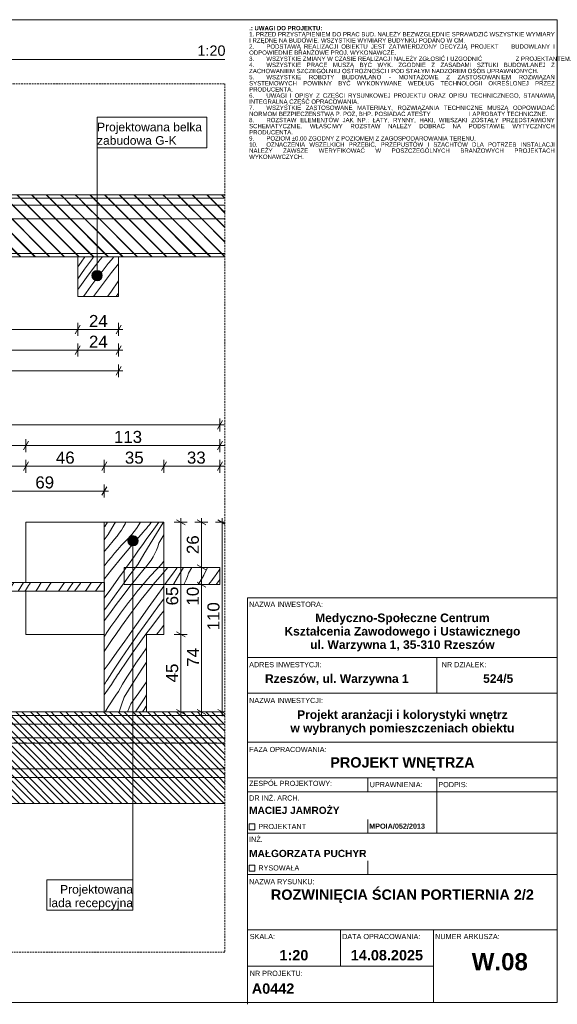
# Model space of a CAD drawing. Extents: x 180 to 5640, y 54 to 2910.
# Tile 3 of 3: x 4079 to 5640, y 54 to 2910. Entities that reach past the tile are written whole.
import ezdxf
from ezdxf.xclip import XClip

# ---------------------------------------------------------------- set-up
doc = ezdxf.new("R2010")
doc.units = 0
doc.header["$MEASUREMENT"] = 0
doc.header["$XCLIPFRAME"] = 0
doc.linetypes.add('Przerywana', pattern=[48, 24, -24])
doc.linetypes.add('Przerywana długa', pattern=[78, 50, -28])
for name, color, linetype in [('320-W Umeblowanie', 7, 'Continuous'), ('399-W Wymiary i opisy', 7, 'Continuous'), ('460-K Stropy', 7, 'Continuous'), ('810-G Ogólne', 7, 'Continuous'), ('820-G Rysunki Obrazki', 7, 'Continuous'), ('824-G Wypełnienia RŚ', 7, 'Continuous'), ('840-G Znaczniki ogólne', 7, 'Continuous')]:
    doc.layers.add(name, color=color, linetype=linetype)
doc.styles.add('STYL_AUTOMATYCZNY_1', font='arial.ttf')
doc.styles.add('STYL_AUTOMATYCZNY_2', font='arial.ttf')
doc.styles.add('STYL_AUTOMATYCZNY_3', font='arial.ttf')
doc.styles.add('STYL_AUTOMATYCZNY_4', font='arial.ttf')
pattern_1 = [(135, (4425.17, 902.203), (21.2132, 21.2132), [])]

# ---------------------------------------------------------------- blocks, each defined once
blk = doc.blocks.new('*X6')
at = {"layer": '320-W Umeblowanie', "color": 94, "linetype": 'Continuous', "lineweight": 0, "ltscale": 0.5}
for p, q in [((4324.9, 1121.1), (4328.9, 1127.2)), ((4347.4, 1112.1), (4357.9, 1127.2)), ((4384.2, 1107.8), (4398, 1127.2)), ((4396.4, 1089.6), (4418.1, 1121)), ((4418.1, 1121), (4422.5, 1127.2)), ((4426, 1100.7), (4445.4, 1127.4)), ((4324.9, 1077.8), (4347.4, 1112.1)), ((4361.4, 1075.7), (4384.2, 1107.8)), ((4375, 1058.1), (4396.4, 1089.6)), ((4406.8, 1073.8), (4426, 1100.7)), ((4444.3, 1083.4), (4447.7, 1088.1)), ((4338.6, 1043.6), (4361.4, 1075.7)), ((4353.9, 1026.2), (4375, 1058.1)), ((4388.1, 1046.6), (4406.8, 1073.8)), ((4416.8, 1043.6), (4430.4, 1063.6)), ((4430.4, 1063.6), (4444.3, 1083.4)), ((4324.9, 1024.4), (4338.6, 1043.6)), ((4369.7, 1019.1), (4388.1, 1046.6)), ((4403.6, 1023.4), (4416.8, 1043.6)), ((4433.6, 1025.9), (4447.7, 1046.2)), ((4333.2, 994.2), (4353.9, 1026.2)), ((4354.5, 995.9), (4357.5, 1000.5)), ((4357.5, 1000.5), (4360.5, 1005.2)), ((4360.5, 1005.2), (4363.6, 1009.8)), ((4363.6, 1009.8), (4366.6, 1014.5)), ((4366.6, 1014.5), (4369.7, 1019.1)), ((4378, 982.5), (4390.6, 1003)), ((4390.6, 1003), (4403.6, 1023.4)), ((4407.4, 985.9), (4433.6, 1025.9)), ((4324.9, 981.3), (4325.6, 982.4)), ((4325.6, 982.4), (4328.1, 986.3)), ((4328.1, 986.3), (4330.6, 990.3)), ((4329.4, 958.2), (4345.5, 981.8)), ((4330.6, 990.3), (4333.2, 994.2)), ((4345.5, 981.8), (4348.5, 986.5)), ((4348.5, 986.5), (4351.5, 991.2)), ((4351.5, 991.2), (4354.5, 995.9)), ((4365.7, 961.7), (4378, 982.5)), ((4382.1, 945.3), (4407.4, 985.9)), ((4424.8, 957.4), (4447.6, 989.5)), ((4324.9, 951.4), (4329.4, 958.2)), ((4350.9, 939.5), (4358.3, 950.6)), ((4358.3, 950.6), (4365.7, 961.7)), ((4382.1, 945.3), (4375.1, 922.8)), ((4402, 925.3), (4424.8, 957.4)), ((4440.1, 940), (4447.7, 951.5)), ((4329.4, 905.9), (4336.5, 917.1)), ((4336.5, 917.1), (4343.6, 928.4)), ((4343.6, 928.4), (4350.9, 939.5)), ((4375.1, 922.8), (4367.8, 902.2)), ((4397.4, 914), (4392.6, 902.7)), ((4402, 925.3), (4397.4, 914)), ((4419.4, 908), (4440.1, 940)), ((4440.7, 909.7), (4443.7, 914.3)), ((4443.7, 914.3), (4446.8, 919)), ((4446.8, 919), (4447.7, 920.4)), ((4327.1, 902.2), (4329.4, 905.9)), ((4392.6, 902.7), (4392.3, 902.2)), ((4415.7, 902.2), (4416.8, 904.1)), ((4416.8, 904.1), (4419.4, 908)), ((4435.9, 902.2), (4437.7, 905)), ((4437.7, 905), (4440.7, 909.7))]:
    blk.add_line(p, q, dxfattribs=at)
blk = doc.blocks.new('*X7')
at = {"layer": '320-W Umeblowanie', "color": 94, "linetype": 'Continuous', "lineweight": 0, "ltscale": 0.5}
for p, q in [((4324.9, 1439), (4325.9, 1440.4)), ((4325.9, 1440.4), (4334.4, 1452.2)), ((4336, 1416.5), (4353.8, 1446.5)), ((4353.8, 1446.5), (4357.3, 1452.2)), ((4368.3, 1420.3), (4374.4, 1429.1)), ((4374.4, 1429.1), (4380, 1438.3)), ((4380, 1438.3), (4385.1, 1447.7)), ((4385.1, 1447.7), (4387.2, 1452.2)), ((4404.3, 1416.8), (4417.9, 1434.3)), ((4417.9, 1434.3), (4430.3, 1452.7)), ((4437.8, 1424.1), (4442.4, 1429.2)), ((4442.4, 1429.2), (4446.9, 1434.4)), ((4446.9, 1434.4), (4451.3, 1439.7)), ((4451.3, 1439.7), (4455.7, 1445)), ((4455.7, 1445), (4460, 1450.3)), ((4460, 1450.3), (4461.4, 1452.2)), ((4460.9, 1422.1), (4473.2, 1439)), ((4473.2, 1439), (4482.8, 1452.2)), ((4476.5, 1419.8), (4495, 1449.4)), ((4495, 1449.4), (4496.8, 1452.2)), ((4324.9, 1401.9), (4336, 1416.5)), ((4333.7, 1378.3), (4354.6, 1403.8)), ((4354.6, 1403.8), (4361.7, 1411.9)), ((4361.7, 1411.9), (4368.3, 1420.3)), ((4373.8, 1384.6), (4389.6, 1400.2)), ((4389.6, 1400.2), (4404.3, 1416.8)), ((4406.2, 1388.2), (4437.8, 1424.1)), ((4436.5, 1388.2), (4448.7, 1405.1)), ((4448.7, 1405.1), (4460.9, 1422.1)), ((4458.1, 1390.1), (4476.5, 1419.8)), ((4483.3, 1391.3), (4497.4, 1416.2)), ((4324.9, 1367.3), (4333.7, 1378.3)), ((4354.9, 1362.6), (4364.3, 1373.7)), ((4364.3, 1373.7), (4373.8, 1384.6)), ((4375.4, 1351.6), (4406.2, 1388.2)), ((4412.1, 1354.2), (4424.3, 1371.2)), ((4424.3, 1371.2), (4436.5, 1388.2)), ((4440, 1360.3), (4458.1, 1390.1)), ((4471.3, 1361.5), (4475.9, 1371.2)), ((4475.9, 1371.2), (4479.9, 1381.2)), ((4479.9, 1381.2), (4483.3, 1391.3)), ((4336.3, 1340.3), (4345.5, 1351.5)), ((4345.5, 1351.5), (4354.9, 1362.6)), ((4345.5, 1314.3), (4375.4, 1351.6)), ((4389.3, 1322.2), (4412.1, 1354.2)), ((4422.2, 1330.3), (4440, 1360.3)), ((4454.5, 1334.1), (4460.6, 1342.9)), ((4460.6, 1342.9), (4466.2, 1352.1)), ((4466.2, 1352.1), (4471.3, 1361.5)), ((4324.9, 1326.2), (4327.2, 1329)), ((4324.9, 1287.4), (4345.5, 1314.3)), ((4327.2, 1329), (4336.3, 1340.3)), ((4388.7, 1321.4), (4389.3, 1322.2)), ((4415.4, 1321.4), (4422.2, 1330.3)), ((4444.1, 1321.4), (4447.9, 1325.7)), ((4447.9, 1325.7), (4454.5, 1334.1)), ((4482.3, 1321.4), (4490.5, 1330.6)), ((4490.5, 1330.6), (4497.7, 1339.8)), ((4343.6, 1258.1), (4366.4, 1290.1)), ((4366.4, 1290.1), (4382.1, 1312.2)), ((4324.9, 1231.9), (4343.6, 1258.1)), ((4354, 1238.3), (4376.4, 1269.2)), ((4376.4, 1269.2), (4382.1, 1276.9)), ((4379.1, 1240), (4399.3, 1266.2)), ((4399.3, 1266.2), (4403.4, 1271.4)), ((4422.5, 1254.1), (4431.7, 1265.3)), ((4431.7, 1265.3), (4436.8, 1271.4)), ((4431.7, 1228.1), (4461.6, 1265.4)), ((4461.6, 1265.4), (4466.6, 1271.4)), ((4475.5, 1236), (4497.7, 1267)), ((4331.9, 1207.2), (4354, 1238.3)), ((4359.2, 1213.6), (4379.1, 1240)), ((4395.4, 1220), (4404.4, 1231.5)), ((4402.7, 1190.1), (4431.7, 1228.1)), ((4404.4, 1231.5), (4413.4, 1242.8)), ((4413.4, 1242.8), (4422.5, 1254.1)), ((4452.6, 1203.9), (4475.5, 1236)), ((4485.3, 1213.6), (4497.7, 1229.9)), ((4324.9, 1197.1), (4331.9, 1207.2)), ((4339.7, 1186.9), (4359.2, 1213.6)), ((4372.2, 1189.2), (4386.6, 1208.5)), ((4386.6, 1208.5), (4395.4, 1220)), ((4429.8, 1171.9), (4452.6, 1203.9)), ((4462.6, 1183), (4485.3, 1213.6)), ((4324.9, 1166.1), (4339.7, 1186.9)), ((4358, 1169.6), (4372.2, 1189.2)), ((4374.6, 1151.4), (4402.7, 1190.1)), ((4407, 1139.8), (4429.8, 1171.9)), ((4440.2, 1152.1), (4462.6, 1183)), ((4465.3, 1153.8), (4485.5, 1180)), ((4485.5, 1180), (4497.7, 1195.2)), ((4330.6, 1129.8), (4344.2, 1149.8)), ((4344.2, 1149.8), (4358, 1169.6)), ((4357.9, 1127.2), (4374.6, 1151.4)), ((4422.5, 1127.2), (4440.2, 1152.1)), ((4445.4, 1127.4), (4465.3, 1153.8)), ((4481.7, 1133.8), (4490.6, 1145.3)), ((4490.6, 1145.3), (4497.7, 1154.2)), ((4328.9, 1127.2), (4330.6, 1129.8)), ((4398, 1127.2), (4407, 1139.8)), ((4476.6, 1127.2), (4481.7, 1133.8))]:
    blk.add_line(p, q, dxfattribs=at)
blk = doc.blocks.new('*X8')
at = {"layer": '320-W Umeblowanie', "color": 94, "linetype": 'Continuous', "lineweight": 0, "ltscale": 0.5}
for p, q in [((4247.7, 2192.8), (4257.4, 2206.4)), ((4257.4, 2206.4), (4268.6, 2222.1)), ((4267.8, 2186.6), (4290.2, 2217.5)), ((4290.2, 2217.5), (4293.6, 2222.1)), ((4292.9, 2188.4), (4313.1, 2214.5)), ((4313.1, 2214.5), (4319.2, 2222.1)), ((4327.2, 2191.2), (4336.3, 2202.4)), ((4336.3, 2202.4), (4345.5, 2213.6)), ((4345.5, 2213.6), (4352.6, 2222.1)), ((4345.5, 2176.4), (4366.2, 2202.2)), ((4247.7, 2158.3), (4267.8, 2186.6)), ((4273, 2161.9), (4292.9, 2188.4)), ((4309.2, 2168.3), (4318.2, 2179.8)), ((4316.5, 2138.4), (4345.5, 2176.4)), ((4318.2, 2179.8), (4327.2, 2191.2)), ((4253.5, 2135.3), (4273, 2161.9)), ((4286, 2137.5), (4300.4, 2156.8)), ((4300.4, 2156.8), (4309.2, 2168.3)), ((4343.6, 2120.2), (4366.4, 2152.2)), ((4247.7, 2127), (4253.5, 2135.3)), ((4264.3, 2107.1), (4271.8, 2117.9)), ((4271.8, 2117.9), (4286, 2137.5)), ((4293.7, 2107.1), (4316.5, 2138.4)), ((4334.3, 2107.1), (4343.6, 2120.2)), ((4358.8, 2107.1), (4366.2, 2117.2))]:
    blk.add_line(p, q, dxfattribs=at)
blk = doc.blocks.new('*X9')
at = {"layer": '320-W Umeblowanie', "color": 94, "linetype": 'Continuous', "lineweight": 0, "ltscale": 0.5}
for p, q in [((4382.1, 1312.2), (4388.7, 1321.4)), ((4399.1, 1299.9), (4415.4, 1321.4)), ((4419.9, 1292), (4440.8, 1317.6)), ((4440.8, 1317.6), (4444.1, 1321.4)), ((4460, 1298.4), (4475.8, 1314)), ((4475.8, 1314), (4482.3, 1321.4)), ((4492.4, 1302), (4509.4, 1321.4)), ((4522.7, 1302), (4534.9, 1318.9)), ((4534.9, 1318.9), (4536.7, 1321.4)), ((4544.3, 1303.9), (4555.1, 1321.4)), ((4569.5, 1305.1), (4578.7, 1321.4)), ((4614, 1299.4), (4623.9, 1319.2)), ((4623.9, 1319.2), (4624.8, 1321.4)), ((4660.3, 1316.7), (4658.3, 1313.6)), ((4382.1, 1276.9), (4399.1, 1299.9)), ((4403.4, 1271.4), (4419.9, 1292)), ((4441.1, 1276.4), (4450.5, 1287.5)), ((4450.5, 1287.5), (4460, 1298.4)), ((4466.6, 1271.4), (4492.4, 1302)), ((4510.5, 1285), (4522.7, 1302)), ((4526.2, 1274.1), (4544.3, 1303.9)), ((4562.1, 1285), (4566.1, 1295)), ((4566.1, 1295), (4569.5, 1305.1)), ((4602.8, 1280.3), (4614, 1299.4)), ((4636.6, 1283.3), (4640.8, 1288.8)), ((4640.8, 1288.8), (4644.9, 1294.3)), ((4658.3, 1313.6), (4644.9, 1294.3)), ((4657.9, 1283.5), (4660.3, 1286.7)), ((4436.8, 1271.4), (4441.1, 1276.4)), ((4500.8, 1271.4), (4510.5, 1285)), ((4524.6, 1271.4), (4526.2, 1274.1)), ((4555.4, 1271.4), (4557.5, 1275.3)), ((4557.5, 1275.3), (4562.1, 1285)), ((4596.7, 1271.4), (4602.8, 1280.3)), ((4627.1, 1271.4), (4628.1, 1272.6)), ((4628.1, 1272.6), (4632.4, 1277.9)), ((4632.4, 1277.9), (4636.6, 1283.3)), ((4649.1, 1271.4), (4657.9, 1283.5))]:
    blk.add_line(p, q, dxfattribs=at)
blk = doc.blocks.new('*X10')
at = {"layer": '320-W Umeblowanie', "color": 94, "linetype": 'Continuous', "lineweight": 0, "ltscale": 0.5}
for p, q in [((3985.5, 1252.2), (3991.6, 1262)), ((3991.6, 1262), (3998.8, 1273.2)), ((3998.8, 1273.2), (4001.4, 1277.2)), ((4030.3, 1267.7), (4024.8, 1252.2)), ((4033.2, 1277.2), (4030.3, 1267.7)), ((4052.5, 1258.8), (4049.7, 1252.2)), ((4057.2, 1270.2), (4052.5, 1258.8)), ((4057.2, 1270.2), (4062.2, 1277.2)), ((4074.5, 1252.9), (4090.3, 1277.2)), ((4095.9, 1254.5), (4098.9, 1259.2)), ((4098.9, 1259.2), (4101.9, 1263.8)), ((4101.9, 1263.8), (4104.9, 1268.5)), ((4104.9, 1268.5), (4108, 1273.1)), ((4108, 1273.1), (4110.7, 1277.2)), ((4126.2, 1252.2), (4132, 1261.7)), ((4132, 1261.7), (4141.9, 1277.2)), ((4153.8, 1252.2), (4170.2, 1277.2)), ((4191.9, 1252.2), (4209.6, 1277.2)), ((4217.3, 1252.2), (4224, 1262.1)), ((4224, 1262.1), (4234.5, 1277.2)), ((4238.7, 1252.2), (4253.5, 1273.2)), ((4253.5, 1273.2), (4256.5, 1277.2)), ((4271.8, 1255.8), (4286, 1275.4)), ((4286, 1275.4), (4287.4, 1277.2)), ((4299, 1252.2), (4316.5, 1276.3)), ((4316.5, 1276.3), (4317.2, 1277.2)), ((4074.1, 1252.2), (4074.5, 1252.9)), ((4094.4, 1252.2), (4095.9, 1254.5)), ((4269.3, 1252.2), (4271.8, 1255.8))]:
    blk.add_line(p, q, dxfattribs=at)
blk = doc.blocks.new('Rysunek_2_2', base_point=(4425.2, 902.2))
at = {"layer": '460-K Stropy', "linetype": 'Continuous', "lineweight": 13}
h = blk.add_hatch(dxfattribs=at)
h.set_pattern_fill('Ściany_istniejące_0002', color=8, style=0, pattern_type=2)
h.set_pattern_definition(pattern_1)
h.paths.add_polyline_path([(2437.7, 2402.2), (2437.7, 2392.2), (4675.2, 2392.2), (4675.2, 2402.2)])
h = blk.add_hatch(dxfattribs=at)
h.set_pattern_fill('Ściany_istniejące_0002', color=8, style=0, pattern_type=2)
h.set_pattern_definition(pattern_1)
h.paths.add_polyline_path([(2437.7, 2392.2), (2437.7, 2372.2), (4675.2, 2372.2), (4675.2, 2392.2)])
h = blk.add_hatch(dxfattribs=at)
h.set_pattern_fill('Ściany_istniejące_0002', color=8, style=0, pattern_type=2)
h.set_pattern_definition(pattern_1)
h.paths.add_polyline_path([(2437.7, 2372.2), (4675.2, 2372.1)])
h = blk.add_hatch(dxfattribs=at)
h.set_pattern_fill('Ściany_istniejące_0002', color=8, style=0, pattern_type=2)
h.set_pattern_definition(pattern_1)
h.paths.add_polyline_path([(2437.7, 2372.1), (2437.7, 2332.1), (4675.2, 2332.1), (4675.2, 2372.1)])
h = blk.add_hatch(dxfattribs=at)
h.set_pattern_fill('Ściany_istniejące_0002', color=8, style=0, pattern_type=2)
h.set_pattern_definition(pattern_1)
h.paths.add_polyline_path([(2290.4, 2332.1), (2290.4, 2232.1), (2437.7, 2232.1), (4675.2, 2232.1), (4675.2, 2332.1), (2437.7, 2332.1)])
h = blk.add_hatch(dxfattribs=at)
h.set_pattern_fill('Ściany_istniejące_0002', color=8, style=0, pattern_type=2)
h.set_pattern_definition(pattern_1)
h.paths.add_polyline_path([(2437.7, 2232.1), (2437.7, 2222.1), (4675.2, 2222.1), (4675.2, 2232.1)])
h = blk.add_hatch(dxfattribs=at)
h.set_pattern_fill('Ściany_istniejące_0002', color=8, style=0, pattern_type=2)
h.set_pattern_definition(pattern_1)
h.paths.add_polyline_path([(2437.7, 902.2), (2437.7, 892.2), (4675.2, 892.2), (4675.2, 902.2)])
h = blk.add_hatch(dxfattribs=at)
h.set_pattern_fill('Ściany_istniejące_0002', color=8, style=0, pattern_type=2)
h.set_pattern_definition(pattern_1)
h.paths.add_polyline_path([(2437.7, 892.2), (2437.7, 867.2), (4675.2, 867.2), (4675.2, 892.2)])
h = blk.add_hatch(dxfattribs=at)
h.set_pattern_fill('Ściany_istniejące_0002', color=8, style=0, pattern_type=2)
h.set_pattern_definition(pattern_1)
h.paths.add_polyline_path([(2437.7, 867.2), (2437.7, 827.2), (4675.2, 827.2), (4675.2, 867.2)])
h = blk.add_hatch(dxfattribs=at)
h.set_pattern_fill('Ściany_istniejące_0002', color=8, style=0, pattern_type=2)
h.set_pattern_definition(pattern_1)
h.paths.add_polyline_path([(2290.4, 737), (4675.2, 737), (4675.2, 812), (2437.7, 812), (2290.4, 812)])
h = blk.add_hatch(dxfattribs=at)
h.set_pattern_fill('Ściany_istniejące_0002', color=8, style=0, pattern_type=2)
h.set_pattern_definition(pattern_1)
h.paths.add_polyline_path([(2437.7, 827.2), (2437.7, 812.2), (4675.2, 812.2), (4675.2, 827.2)])
h = blk.add_hatch(dxfattribs=at)
h.set_pattern_fill('Ściany_istniejące_0002', color=8, style=0, pattern_type=2)
h.set_pattern_definition(pattern_1)
h.paths.add_polyline_path([(2437.7, 812.2), (2437.7, 812), (4675.2, 812), (4675.2, 812.2)])
h = blk.add_hatch(dxfattribs=at)
h.set_pattern_fill('Ściany_istniejące_0002', color=8, style=0, pattern_type=2)
h.set_pattern_definition(pattern_1)
h.paths.add_polyline_path([(2290.4, 712), (4675.2, 712), (4675.2, 737), (2290.4, 737)])
h = blk.add_hatch(dxfattribs=at)
h.set_pattern_fill('Ściany_istniejące_0002', color=8, style=0, pattern_type=2)
h.set_pattern_definition(pattern_1)
h.paths.add_polyline_path([(2290.4, 637), (4675.2, 637), (4675.2, 712), (2290.4, 712)])
at = {"layer": '820-G Rysunki Obrazki', "linetype": 'Continuous', "lineweight": 13}
for points in [[(4288.7, 2167.8), (4289.9, 2162.1), (4293.1, 2157.2), (4298, 2154), (4303.7, 2152.8), (4309.5, 2154), (4314.3, 2157.2), (4317.6, 2162.1), (4318.7, 2167.8), (4317.6, 2173.6), (4314.3, 2178.4), (4309.5, 2181.7), (4303.7, 2182.8), (4298, 2181.7), (4293.1, 2178.4), (4289.9, 2173.6)], [(4393.1, 1398.7), (4394.3, 1393), (4397.5, 1388.1), (4402.4, 1384.9), (4408.1, 1383.7), (4413.9, 1384.9), (4418.7, 1388.1), (4422, 1393), (4423.1, 1398.7), (4422, 1404.5), (4418.7, 1409.3), (4413.9, 1412.6), (4408.1, 1413.7), (4402.4, 1412.6), (4397.5, 1409.3), (4394.3, 1404.5)]]:
    blk.add_hatch(color=154, dxfattribs=at).paths.add_polyline_path(points)
at = {"layer": '824-G Wypełnienia RŚ', "linetype": 'Continuous', "lineweight": 13}
h = blk.add_hatch(dxfattribs=at)
h.set_pattern_fill('_Poza_zakresem_opracowan_3D', color=8, style=0, pattern_type=2)
h.set_pattern_definition([(135, (2465.202, 2354.084), (21.2132, 21.2132), [])])
h.paths.add_polyline_path([(4675.2, 2402.2), (2290.4, 2402.2), (2290.4, 2037.2), (2442.7, 2037.2), (2442.7, 2221.5), (4675.2, 2222.2)])
h = blk.add_hatch(dxfattribs=at)
h.set_pattern_fill('_Poza_zakresem_opracowan_3D', color=8, style=0, pattern_type=2)
h.set_pattern_definition([(135, (2546.702, 768.934), (21.2132, 21.2132), [])])
h.paths.add_polyline_path([(2290.4, 636.2), (4675.2, 637), (4675.2, 902.2), (2442.7, 902.2), (2442.7, 1462.2), (2290.4, 1462.2)])
at = {"layer": '320-W Umeblowanie', "color": 94, "linetype": 'Continuous', "lineweight": 0, "ltscale": 0.5}
for p, q in [((4247.7, 2222.1), (4247.7, 2107.1)), ((4366.2, 2222.1), (4247.7, 2222.1)), ((4366.2, 2222.1), (4366.2, 2107.1)), ((4366.2, 2107.1), (4247.7, 2107.1)), ((4097, 1277.2), (4097, 1452.2)), ((4097, 1452.2), (4324.9, 1452.2)), ((4324.9, 1452.2), (4324.9, 1127.2)), ((4497.7, 1452.2), (4324.9, 1452.2)), ((4497.7, 1452.2), (4497.7, 1127.2)), ((4382.1, 1321.4), (4382.1, 1271.4)), ((4660.3, 1321.4), (4382.1, 1321.4)), ((4660.3, 1321.4), (4660.3, 1271.4)), ((4325.1, 1277.2), (3977.6, 1277.2)), ((4325.1, 1277.2), (4325.1, 1252.2)), ((4660.3, 1271.4), (4382.1, 1271.4)), ((4325.1, 1252.2), (3977.6, 1252.2)), ((4097, 1127.2), (4097, 1252.2)), ((4097, 1127.2), (4324.9, 1127.2)), ((4324.9, 1127.2), (4324.9, 902.2)), ((4447.7, 1127.2), (4447.7, 902.2)), ((4497.7, 1127.2), (4447.7, 1127.2)), ((4447.7, 902.2), (4324.9, 902.2))]:
    blk.add_line(p, q, dxfattribs=at)
at = {"layer": '399-W Wymiary i opisy', "color": 154, "linetype": 'Continuous', "lineweight": 13, "ltscale": 0.5}
for p, q in [((4247.7, 1992.9), (4247.7, 2030.4)), ((4366.2, 1992.9), (4366.2, 2030.4)), ((3593.5, 2011.6), (4247.7, 2011.6)), ((4254.9, 2024.1), (4240.5, 1999.1)), ((4247.7, 2011.6), (4366.2, 2011.6)), ((4359, 1999.1), (4373.4, 2024.1)), ((4366.2, 2011.6), (4378.4, 2011.6)), ((2442.7, 1951.6), (4247.7, 1951.6)), ((4254.9, 1964.1), (4240.5, 1939.1)), ((4247.7, 1932.9), (4247.7, 1970.4)), ((4247.7, 1951.6), (4366.2, 1951.6)), ((4359, 1939.1), (4373.4, 1964.1)), ((4366.2, 1932.9), (4366.2, 1970.4)), ((4366.2, 1951.6), (4378.4, 1951.6)), ((2442.7, 1891.6), (4366.2, 1891.6)), ((4359, 1879.1), (4373.4, 1904.1)), ((4366.2, 1872.9), (4366.2, 1910.4)), ((4366.2, 1891.6), (4378.4, 1891.6)), ((4653.1, 1722.4), (4667.5, 1747.4)), ((4660.3, 1716.1), (4660.3, 1753.6)), ((2442.7, 1734.9), (4660.3, 1734.9)), ((4660.3, 1734.9), (4672.5, 1734.9)), ((4104.3, 1687.4), (4089.8, 1662.4)), ((4097, 1656.1), (4097, 1693.6)), ((4653.1, 1662.4), (4667.5, 1687.4)), ((4660.3, 1656.1), (4660.3, 1693.6)), ((2442.7, 1674.9), (4097, 1674.9)), ((4097, 1674.9), (4660.3, 1674.9)), ((4660.3, 1674.9), (4672.5, 1674.9)), ((4097, 1596.1), (4097, 1633.6)), ((4324.9, 1596.1), (4324.9, 1633.6)), ((4497.7, 1596.1), (4497.7, 1633.6)), ((4660.3, 1596.1), (4660.3, 1633.6)), ((3977.6, 1614.9), (4097, 1614.9)), ((4104.3, 1627.4), (4089.8, 1602.4)), ((4097, 1614.9), (4324.9, 1614.9)), ((4332.1, 1627.4), (4317.7, 1602.4)), ((4324.9, 1614.9), (4497.7, 1614.9)), ((4504.9, 1627.4), (4490.5, 1602.4)), ((4497.7, 1614.9), (4660.3, 1614.9)), ((4653.1, 1602.4), (4667.5, 1627.4)), ((4660.3, 1614.9), (4672.5, 1614.9)), ((3977.6, 1543), (4324.9, 1543)), ((4317.7, 1530.5), (4332.1, 1555.5)), ((4324.9, 1524.3), (4324.9, 1561.8)), ((4324.9, 1543), (4337.1, 1543)), ((4559.2, 1445), (4534.2, 1459.4)), ((4546.7, 1452.2), (4546.7, 1464.4)), ((4619.2, 1445), (4594.2, 1459.4)), ((4606.7, 1452.2), (4606.7, 1464.4)), ((4675.2, 1447.3), (4654.2, 1459.4)), ((4666.7, 1452.2), (4666.7, 1464.4)), ((4565.4, 1452.2), (4527.9, 1452.2)), ((4546.7, 1127.2), (4546.7, 1452.2)), ((4625.4, 1452.2), (4587.9, 1452.2)), ((4606.7, 1321.4), (4606.7, 1452.2)), ((4675.2, 1452.2), (4647.9, 1452.2)), ((4666.7, 902.2), (4666.7, 1452.2)), ((4625.4, 1321.4), (4587.9, 1321.4)), ((4594.2, 1328.6), (4619.2, 1314.2)), ((4606.7, 1271.4), (4606.7, 1321.4)), ((4625.4, 1271.4), (4587.9, 1271.4)), ((4594.2, 1278.6), (4619.2, 1264.2)), ((4606.7, 902.2), (4606.7, 1271.4)), ((4565.4, 1127.2), (4527.9, 1127.2)), ((4534.2, 1134.4), (4559.2, 1120)), ((4546.7, 902.2), (4546.7, 1127.2)), ((4565.4, 902.2), (4527.9, 902.2)), ((4534.2, 909.4), (4559.2, 895)), ((4546.7, 890), (4546.7, 902.2)), ((4625.4, 902.2), (4587.9, 902.2)), ((4594.2, 909.4), (4619.2, 895)), ((4606.7, 890), (4606.7, 902.2)), ((4675.2, 902.2), (4647.9, 902.2)), ((4654.2, 909.4), (4675.2, 897.3)), ((4666.7, 890), (4666.7, 902.2))]:
    blk.add_line(p, q, dxfattribs=at)
at = {"layer": '460-K Stropy', "color": 7, "linetype": 'Continuous', "lineweight": 13, "ltscale": 0.5}
for p, q in [((4675.2, 2402.2), (2442.7, 2402.2)), ((4675.2, 2392.2), (2437.7, 2392.2)), ((4675.2, 2372.1), (2437.7, 2372.1)), ((4247.7, 2222.1), (2442.7, 2222.1)), ((4675.2, 2222.1), (4366.2, 2222.1)), ((4675.2, 892.2), (2437.7, 892.2)), ((4324.9, 902.2), (2442.7, 902.2)), ((4675.2, 902.2), (4447.7, 902.2)), ((4675.2, 867.2), (2437.7, 867.2)), ((4675.2, 827.2), (2437.7, 827.2)), ((4675.2, 812), (2437.7, 812)), ((4675.2, 737), (2290.4, 737)), ((4675.2, 712), (2290.4, 712)), ((4675.2, 637), (2290.4, 637))]:
    blk.add_line(p, q, dxfattribs=at)
at = {"layer": '460-K Stropy', "color": 7, "linetype": 'Przerywana', "lineweight": 13, "ltscale": 0.5}
for p, q in [((4675.2, 2372.2), (2437.7, 2372.2)), ((4675.2, 812.2), (2437.7, 812.2))]:
    blk.add_line(p, q, dxfattribs=at)
at = {"layer": '460-K Stropy', "color": 7, "linetype": 'Continuous', "lineweight": 13, "ltscale": 0.5, "flags": 128}
for points in [[(4675.2, 2332.1), (2437.7, 2332.1), (2317.7, 2332.1), (2290.4, 2332.1)], [(4675.2, 2232.1), (2437.7, 2232.1), (2317.7, 2232.1), (2290.4, 2232.1)]]:
    blk.add_lwpolyline(points, dxfattribs=at)
at = {"layer": '820-G Rysunki Obrazki', "color": 154, "linetype": 'Continuous', "lineweight": 13, "ltscale": 0.5}
for p, q in [((4622.5, 2627.3), (4303.7, 2627.3)), ((4303.7, 2627.3), (4303.7, 2538.8)), ((4622.5, 2538.8), (4622.5, 2627.3)), ((4303.7, 2538.8), (4622.5, 2538.8)), ((4303.7, 2182.8), (4303.7, 2538.8)), ((4303.7, 2538.8), (4622.5, 2538.8)), ((4408.1, 1383.7), (4408.1, 327.2)), ((4408.1, 415.7), (4158, 415.7)), ((4158, 415.7), (4158, 327.2)), ((4408.1, 327.2), (4408.1, 415.7)), ((4158, 327.2), (4408.1, 327.2)), ((4408.1, 327.2), (4158, 327.2))]:
    blk.add_line(p, q, dxfattribs=at)
for centre in [(4303.7, 2167.8), (4408.1, 1398.7)]:
    blk.add_circle(centre, 15, dxfattribs=at)
at = {"layer": '824-G Wypełnienia RŚ', "color": 7, "linetype": 'Continuous', "lineweight": 13, "ltscale": 0.5, "flags": 128}
for points in [[(4675.2, 2402.2), (2290.4, 2402.2)], [(2290.4, 2037.2), (2442.7, 2037.2), (2442.7, 2221.5), (4675.2, 2222.2)], [(4675.2, 902.2), (2442.7, 902.2), (2442.7, 1462.2), (2290.4, 1462.2)], [(2290.4, 636.2), (4675.2, 637)]]:
    blk.add_lwpolyline(points, dxfattribs=at)
at = {"color": 7, "linetype": 'Continuous', "lineweight": 13, "ltscale": 0.5}
for name in ['*X8', '*X7', '*X9', '*X10', '*X6']:
    blk.add_blockref(name, (0, 0), dxfattribs=at)
at = {"layer": '399-W Wymiary i opisy', "color": 154, "linetype": 'Continuous', "lineweight": 13, "char_height": 35, "attachment_point": 7, "style": 'STYL_AUTOMATYCZNY_2'}
for s, insert, width in [('\\A1;{\\pql;\\fArial|b0|i0|c238|p0;\\W1.000000;24}', (4280.2, 2018.6), 53.391), ('\\A1;{\\pql;\\fArial|b0|i0|c238|p0;\\W1.000000;24}', (4280.2, 1958.6), 53.391), ('\\A1;{\\pql;\\fArial|b0|i0|c238|p0;\\W1.000000;113}', (4352.8, 1681.9), 76.524), ('\\A1;{\\pql;\\fArial|b0|i0|c238|p0;\\W1.000000;46}', (4184.3, 1621.9), 53.391), ('\\A1;{\\pql;\\fArial|b0|i0|c238|p0;\\W1.000000;35}', (4384.6, 1621.9), 53.391), ('\\A1;{\\pql;\\fArial|b0|i0|c238|p0;\\W1.000000;33}', (4564.7, 1621.9), 53.391), ('\\A1;{\\pql;\\fArial|b0|i0|c238|p0;\\W1.000000;69}', (4124.6, 1550), 53.391)]:
    blk.add_mtext(s, dxfattribs=dict(at, insert=insert, width=width))
at = {"layer": '399-W Wymiary i opisy', "color": 154, "linetype": 'Continuous', "lineweight": 13, "char_height": 35, "attachment_point": 7, "rotation": 90, "style": 'STYL_AUTOMATYCZNY_2'}
for s, insert, width in [('\\A1;{\\pql;\\fArial|b0|i0|c238|p0;\\W1.000000;26}', (4599.7, 1360.1), 53.391), ('\\A1;{\\pql;\\fArial|b0|i0|c238|p0;\\W1.000000;65}', (4539.7, 1211.3), 53.391), ('\\A1;{\\pql;\\fArial|b0|i0|c238|p0;\\W1.000000;10}', (4599.7, 1210.8), 53.391), ('\\A1;{\\pql;\\fArial|b0|i0|c238|p0;\\W1.000000;110}', (4659.7, 1138.9), 76.524), ('\\A1;{\\pql;\\fArial|b0|i0|c238|p0;\\W1.000000;74}', (4599.7, 1033.4), 53.391), ('\\A1;{\\pql;\\fArial|b0|i0|c238|p0;\\W1.000000;45}', (4539.7, 988), 53.391)]:
    blk.add_mtext(s, dxfattribs=dict(at, insert=insert, width=width))
at = {"layer": '820-G Rysunki Obrazki', "color": 154, "linetype": 'Continuous', "lineweight": 13, "char_height": 25, "style": 'STYL_AUTOMATYCZNY_3'}
for s, insert, attachment_point, line_spacing_factor in [('\\A1;{\\pql;\\fArial|b0|i0|c238|p0;\\W1.000000;Projektowana belka \\P\\pql;\\fArial|b0|i0|c238|p0;\\W1.000000;zabudowa G-K}', (4303.7, 2546.9), 7, 0.933194), ('\\A1;{\\pqr;\\fArial|b0|i0|c238|p0;\\W1.000000;Projektowana \\P\\pqr;\\fArial|b0|i0|c238|p0;\\W1.000000;lada recepcyjna}', (4408.1, 328.5), 9, 0.940384)]:
    blk.add_mtext(s, dxfattribs=dict(at, insert=insert, attachment_point=attachment_point, line_spacing_factor=line_spacing_factor))

msp = doc.modelspace()

# ---------------------------------------------------------------- linework, layer by layer
at = {"layer": '810-G Ogólne', "color": 7, "linetype": 'Continuous', "lineweight": 13, "ltscale": 0.1}
for p, q in [((4890, 2910), (180, 2910)), ((4890, 2910), (5640, 2910)), ((5640, 60), (5640, 2910)), ((4740.3, 1233.4), (4740.3, 270)), ((4740.3, 1233.4), (5640, 1233.4)), ((4740.3, 1060.3), (5640, 1060.3)), ((5290.3, 956.4), (5290.3, 1060.3)), ((4740.3, 956.4), (5640, 956.4)), ((4740.3, 814.3), (5640, 814.3)), ((4740.3, 710.7), (5640, 710.7)), ((5090.3, 670.7), (5090.3, 710.7)), ((5290.3, 670.7), (5290.3, 710.7)), ((4740.3, 670.7), (5640, 670.7)), ((5290.3, 550.7), (5290.3, 670.7)), ((5090.3, 550.7), (5090.3, 590.7)), ((4740.3, 550.7), (5640, 550.7)), ((5090.3, 430.7), (5090.3, 470.7)), ((4740.3, 430.7), (5640, 430.7)), ((4740.3, 270), (5640, 270)), ((4740.3, 270), (4740.3, 60)), ((5010.3, 270), (5010.3, 165)), ((5280.3, 270), (5280.3, 60)), ((4740.3, 165), (5280.3, 165)), ((4640, 60), (180, 60)), ((4890, 60), (4640, 60)), ((4740.3, 60), (4740.3, 54.3)), ((4890, 60), (5640, 60))]:
    msp.add_line(p, q, dxfattribs=at)
at = {"layer": '810-G Ogólne', "color": 7, "linetype": 'Continuous', "lineweight": 13, "ltscale": 0.1, "flags": 128}
for points in [[(4745.3, 577.7), (4762.2, 577.7), (4762.2, 560.7), (4745.3, 560.7)], [(4745.3, 457.7), (4762.2, 457.7), (4762.2, 440.7), (4745.3, 440.7)]]:
    msp.add_lwpolyline(points, close=True, dxfattribs=at)
at = {"layer": '820-G Rysunki Obrazki', "color": 7, "linetype": 'Continuous', "lineweight": 13, "ltscale": 0.1}
msp.add_line((2290.4, 2794.1), (4675.2, 2794.1), dxfattribs=at)
at = {"layer": '840-G Znaczniki ogólne', "color": 8, "linetype": 'Przerywana długa', "lineweight": 13, "ltscale": 0.1}
msp.add_lwpolyline([(2289.1, 2724.1), (4675.2, 2724.1), (4675.2, 206), (2289.1, 206)], close=True, dxfattribs=at)

# ---------------------------------------------------------------- block references
at = {"layer": '820-G Rysunki Obrazki', "color": 7, "linetype": 'Continuous', "lineweight": 13, "ltscale": 0.1}
ref = msp.add_blockref('Rysunek_2_2', (4425.2, 902.2), dxfattribs=at)
XClip(ref).set_block_clipping_path([(2290.4296629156, 213.9513177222), (4675.1696846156, 2724.0588953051)])

# ---------------------------------------------------------------- texts
at = {"layer": '810-G Ogólne', "color": 7, "linetype": 'Continuous', "lineweight": 13, "insert": (4745.3, 2891.8), "char_height": 12.5, "width": 884.674, "attachment_point": 1, "line_spacing_factor": 0.852691, "style": 'STYL_AUTOMATYCZNY_1'}
msp.add_mtext('\\A1;{\\pqj;\\fArial|b1|i0|c238|p0;\\W1.000000;.: UWAGI DO PROJEKTU:\\P\\pqj;\\fArial|b0|i0|c238|p0;\\W1.000000;1. PRZED PRZYSTĄPIENIEM DO PRAC BUD. NALEŻY BEZWZGLĘDNIE SPRAWDZIĆ WSZYSTKIE WYMIARY I RZĘDNE NA BUDOWIE. WSZYSTKIE WYMIARY BUDYNKU PODANO W CM.\\P\\pqj;\\fArial|b0|i0|c238|p0;\\W1.000000;2. ^IPODSTAWĄ REALIZACJI OBIEKTU JEST ZATWIERDZONY DECYZJĄ PROJEKT    BUDOWLANY I ODPOWIEDNIE BRANŻOWE PROJ. WYKONAWCZE.\\P\\pqj;\\fArial|b0|i0|c238|p0;\\W1.000000;3.^IWSZYSTKIE ZMIANY W CZASIE REALIZACJI NALEŻY ZGŁOSIĆ I UZGODNIĆ                    Z PROJEKTANTEM.\\P\\pqj;\\fArial|b0|i0|c238|p0;\\W1.000000;4. ^IWSZYSTKIE PRACE MUSZĄ BYĆ WYK. ZGODNIE Z ZASADAMI SZTUKI BUDOWLANEJ Z ZACHOWANIEM SZCZEGÓLNEJ OSTROŻNOŚCI I POD STAŁYM NADZOREM OSÓB UPRAWNIONYCH.\\P\\pqj;\\fArial|b0|i0|c238|p0;\\W1.000000;5. ^IWSZYSTKIE ROBOTY BUDOWLANO - MONTAŻOWE Z ZASTOSOWANIEM ROZWIĄZAŃ SYSTEMOWYCH POWINNY BYĆ WYKONYWANE WEDŁUG TECHNOLOGII OKREŚLONEJ PRZEZ PRODUCENTA.\\P\\pqj;\\fArial|b0|i0|c238|p0;\\W1.000000;6. ^IUWAGI I OPISY Z CZĘŚCI RYSUNKOWEJ PROJEKTU ORAZ OPISU TECHNICZNEGO, STANAWIĄ INTEGRALNĄ CZĘŚĆ OPRACOWANIA.\\P\\pqj;\\fArial|b0|i0|c238|p0;\\W1.000000;7.^IWSZYSTKIE ZASTOSOWANE MATERIAŁY, ROZWIĄZANIA TECHNICZNE MUSZĄ ODPOWIADAĆ NORMOM BEZPIECZEŃSTWA P. POŻ, BHP. POSIADAĆ ATESTY                       I APROBATY TECHNICZNE.\\P\\pqj;\\fArial|b0|i0|c238|p0;\\W1.000000;8.^IROZSTAW ELEMENTÓW JAK NP.: ŁATY, RYNNY, HAKI, WIESZAKI ZOSTAŁY PRZEDSTAWIONY SCHEMATYCZNIE. WŁAŚCIWY ROZSTAW NALEŻY DOBRAĆ NA PODSTAWIE WYTYCZNYCH PRODUCENTA.\\P\\pqj;\\fArial|b0|i0|c238|p0;\\W1.000000;9. ^IPOZIOM ±0.00 ZGODNY Z POZIOMEM Z ZAGOSPODAROWANIA TERENU.\\P\\pqj;\\fArial|b0|i0|c238|p0;\\W1.000000;10.^IOZNACZENIA WSZELKICH PRZEBIĆ, PRZEPUSTÓW I SZACHTÓW DLA POTRZEB INSTALACJI NALEŻY ZAWSZE WERYFIKOWAĆ W POSZCZEGÓLNYCH BRANŻOWYCH PROJEKTACH WYKONAWCZYCH.}', dxfattribs=at)
at = {"layer": '810-G Ogólne', "color": 7, "linetype": 'Continuous', "lineweight": 13}
for s, insert, char_height, attachment_point, style in [('\\A1;{\\pql;\\fArial|b0|i0|c238|p0;\\W1.000000;NAZWA\\fArial|b0|i0|c238|p0;\\W1.000000; INWESTORA\\fArial|b0|i0|c238|p0;\\W1.000000;:}', (4745.3, 1221.8), 15, 1, 'STYL_AUTOMATYCZNY_3'), ('\\A1;{\\pql;\\fArial|b0|i0|c238|p0;\\W1.000000;ADRES INWESTYCJI:}', (4745.3, 1046.9), 15, 1, 'STYL_AUTOMATYCZNY_3'), ('\\A1;{\\pql;\\fArial|b0|i0|c238|p0;\\W1.000000;NR DZIAŁEK:}', (5304.4, 1046.9), 15, 1, 'STYL_AUTOMATYCZNY_3'), ('\\A1;{\\pqc;\\fArial|b1|i0|c238|p0;\\W1.000000;Rzeszów, ul. Warzywna 1}', (4999.9, 1011.6), 25, 2, 'STYL_AUTOMATYCZNY_4'), ('\\A1;{\\pqc;\\fArial|b1|i0|c238|p0;\\W1.000000;524/5}', (5468.3, 1011.6), 25, 2, 'STYL_AUTOMATYCZNY_4'), ('\\A1;{\\pql;\\fArial|b0|i0|c238|p0;\\W1.000000;NAZWA INWESTYCJI:}', (4745.3, 943), 15, 1, 'STYL_AUTOMATYCZNY_3'), ('\\A1;{\\pql;\\fArial|b0|i0|c238|p0;\\W1.000000;FAZA OPRACOWANIA\\fArial|b0|i0|c238|p0;\\W1.000000;:}', (4745.3, 800.9), 15, 1, 'STYL_AUTOMATYCZNY_3'), ('\\A1;{\\pqc;\\fArial|b1|i0|c238|p0;\\W1.000000;PROJEKT WNĘTRZ\\fArial|b1|i0|c238|p0;\\W1.000000;A}', (5190.2, 771), 30, 2, 'STYL_AUTOMATYCZNY_4'), ('\\A1;{\\pql;\\fArial|b0|i0|c238|p0;\\W1.000000;ZESPÓŁ PROJEKTOWY:}', (4745.3, 702.5), 15, 1, 'STYL_AUTOMATYCZNY_3'), ('\\A1;{\\pql;\\fArial|b0|i0|c238|p0;\\W1.000000;UPRAWNIENIA:}', (5095.3, 699.1), 15, 1, 'STYL_AUTOMATYCZNY_3'), ('\\A1;{\\pqc;\\fArial|b0|i0|c238|p0;\\W1.000000;PODPIS:}', (5337.1, 699.1), 15, 2, 'STYL_AUTOMATYCZNY_3'), ('\\A1;{\\pql;\\fArial|b0|i0|c238|p0;\\W1.000000;DR\\fArial|b0|i0|c238|p0;\\W1.000000; INŻ. ARCH.}', (4745.3, 660.2), 15, 1, 'STYL_AUTOMATYCZNY_3'), ('\\A1;{\\pql;\\fArial|b1|i0|c238|p0;\\W1.000000;MACIEJ JAMROŻY}', (4745.3, 627.4), 21, 1, 'STYL_AUTOMATYCZNY_4'), ('\\A1;{\\pql;\\fArial|b0|i0|c238|p0;\\W1.000000;PROJEKTANT}', (4772.1, 577.5), 15, 1, 'STYL_AUTOMATYCZNY_3'), ('\\A1;{\\pqc;\\fArial|b1|i0|c238|p0;\\W1.000000;MPOIA/052/2013}', (5174.8, 578.4), 15, 2, 'STYL_AUTOMATYCZNY_4'), ('\\A1;{\\pql;\\fArial|b0|i0|c238|p0;\\W1.000000;INŻ.}', (4745.3, 540.2), 15, 1, 'STYL_AUTOMATYCZNY_3'), ('\\A1;{\\pql;\\fArial|b1|i0|c238|p0;\\W1.000000;MAŁGORZATA PUCHYR}', (4745.3, 502.3), 21, 1, 'STYL_AUTOMATYCZNY_4'), ('\\A1;{\\pql;\\fArial|b0|i0|c238|p0;\\W1.000000;RYSOWAŁ\\fArial|b0|i0|c238|p0;\\W1.000000;A}', (4772.1, 457.5), 15, 1, 'STYL_AUTOMATYCZNY_3'), ('\\A1;{\\pql;\\fArial|b0|i0|c238|p0;\\W1.000000;NAZWA\\fArial|b0|i0|c238|p0;\\W1.000000; RYSUNKU:}', (4745.3, 417.3), 15, 1, 'STYL_AUTOMATYCZNY_3'), ('\\A1;{\\pqc;\\fArial|b1|i0|c238|p0;\\W1.000000;ROZWINIĘCIA ŚCIAN PORTIERNIA 2/2}', (5190.2, 387.4), 30, 2, 'STYL_AUTOMATYCZNY_4'), ('\\A1;{\\pql;\\fArial|b0|i0|c238|p0;\\W1.000000;SKALA:}', (4747.1, 258.4), 15, 1, 'STYL_AUTOMATYCZNY_3'), ('\\A1;{\\pql;\\fArial|b0|i0|c238|p0;\\W1.000000;DATA\\fArial|b0|i0|c238|p0;\\W1.000000; OPRACOWANIA\\fArial|b0|i0|c238|p0;\\W1.000000;:}', (5015.3, 258.4), 15, 1, 'STYL_AUTOMATYCZNY_3'), ('\\A1;{\\pql;\\fArial|b0|i0|c238|p0;\\W1.000000;NUMER ARKUSZA:}', (5285.3, 258.4), 15, 1, 'STYL_AUTOMATYCZNY_3'), ('\\A1;{\\pqc;\\fArial|b1|i0|c238|p0;\\W1.000000;1:20}', (4875.3, 211.7), 30, 2, 'STYL_AUTOMATYCZNY_4'), ('\\A1;{\\pqc;\\fArial|b1|i0|c238|p0;\\W1.000000;14.08.2025}', (5145.3, 211.7), 30, 2, 'STYL_AUTOMATYCZNY_4'), ('\\A1;{\\pqc;\\fArial|b1|i0|c238|p0;\\W1.000000;W.08}', (5473, 202.9), 50, 2, 'STYL_AUTOMATYCZNY_4'), ('\\A1;{\\pql;\\fArial|b0|i0|c238|p0;\\W1.000000;NR PROJEKTU\\fArial|b0|i0|c238|p0;\\W1.000000;:}', (4747.1, 151.6), 15, 1, 'STYL_AUTOMATYCZNY_3'), ('\\A1;{\\pqc;\\fArial|b1|i0|c238|p0;\\W1.000000;A0442}', (4814.7, 114.9), 30, 2, 'STYL_AUTOMATYCZNY_4')]:
    msp.add_mtext(s, dxfattribs=dict(at, insert=insert, char_height=char_height, attachment_point=attachment_point, style=style))
at = {"layer": '810-G Ogólne', "color": 7, "linetype": 'Continuous', "lineweight": 13, "char_height": 25, "attachment_point": 2, "style": 'STYL_AUTOMATYCZNY_4'}
for s, insert, line_spacing_factor in [('\\A1;{\\pqc;\\fArial|b1|i0|c238|p0;\\W1.000000;Medyczno-Sp\\fArial|b1|i0|c238|p0;\\W1.000000;o\\fArial|b1|i0|c238|p0;\\W1.000000;łeczne Centrum \\P\\pqc;\\fArial|b1|i0|c238|p0;\\W1.000000;Kształcenia Zawodowego i Ustawicznego\\P\\pqc;\\fArial|b1|i0|c238|p0;\\W1.000000;ul. Warzywna 1, 35-310 Rzeszów}', (5190.2, 1187.7), 0.930743), ('\\A1;{\\pqc;\\fArial|b1|i0|c238|p0;\\W1.000000;Projekt aranżacji i kolorystyki wnętrz\\P\\pqc;\\fArial|b1|i0|c238|p0;\\W1.000000;w wybranych pomieszczeniach obiektu}', (5190.2, 907.1), 0.939821)]:
    msp.add_mtext(s, dxfattribs=dict(at, insert=insert, line_spacing_factor=line_spacing_factor))
at = {"layer": '820-G Rysunki Obrazki', "color": 7, "lineweight": 13, "insert": (4595.1, 2835.2), "char_height": 30, "attachment_point": 1, "style": 'STYL_AUTOMATYCZNY_2'}
msp.add_mtext('\\A1;{\\pql;\\pt0;\\fArial|b0|i0|c238|p0;\\W1.000000;1:20}', dxfattribs=at)

doc.saveas('drawing.dxf')
